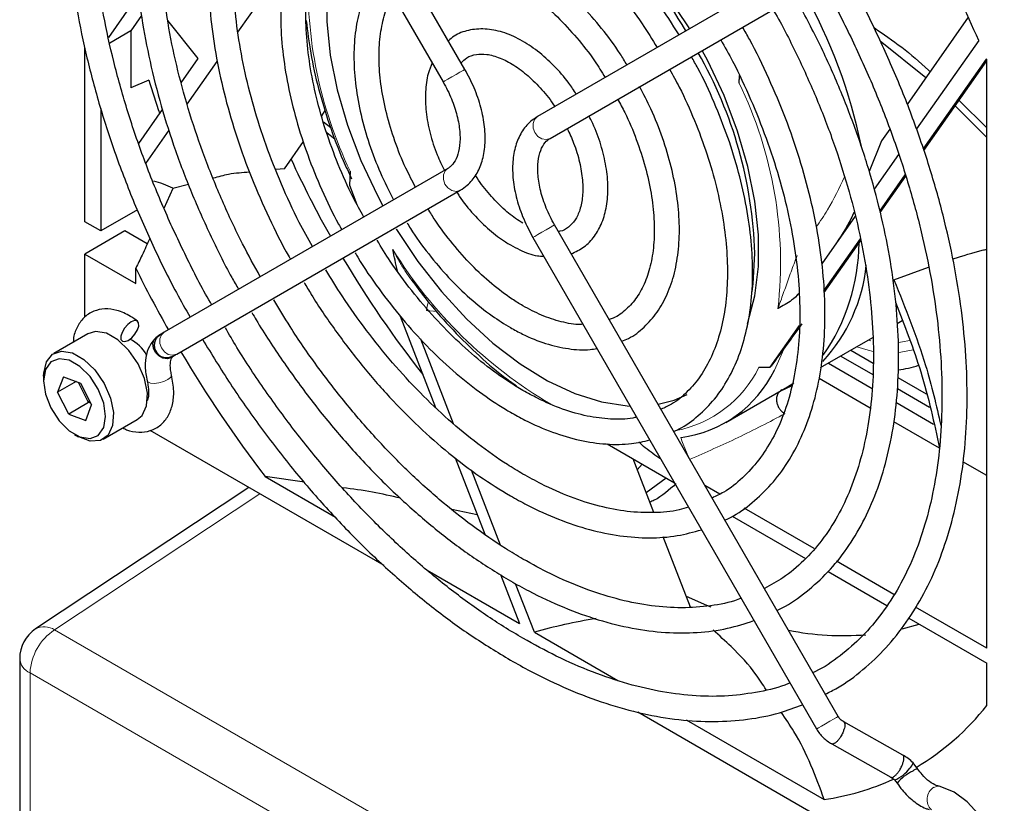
# Paper-space layout 'Blatt4' of a CAD drawing. Header units: millimetres. Extents: x 5 to 418, y 2 to 292.
# Tile 45 of 70: x 87 to 104, y 202 to 216. Entities that reach past the tile are written whole.
import ezdxf

# ---------------------------------------------------------------- set-up
doc = ezdxf.new("R2010")
doc.units = ezdxf.units.MM

psp = doc.layouts.new('Blatt4')

# ---------------------------------------------------------------- linework, layer by layer
at = {"color": 7, "linetype": 'Continuous', "lineweight": 25}
for p, q in [((94.838, 214.707), (89.823, 223.394)), ((89.438, 223.172), (94.453, 214.485)), ((101.138, 216.768), (96.122, 213.872)), ((90.823, 215.363), (91.658, 216.551)), ((96.344, 213.487), (101.36, 216.383)), ((88.941, 215.851), (88.534, 215.271)), ((89.119, 215.656), (88.929, 215.385)), ((103.743, 215.628), (102.66, 214.088)), ((90.123, 214.898), (89.585, 215.568)), ((88.929, 215.385), (88.557, 215.17)), ((88.929, 215.385), (88.929, 214.383)), ((102.182, 215.21), (102.993, 214.561)), ((103.926, 215.219), (102.826, 213.654)), ((88.116, 212.013), (88.116, 215.084)), ((89.822, 214.47), (90.123, 214.898)), ((89.928, 214.089), (90.459, 214.845)), ((102.947, 213.295), (104.067, 214.889)), ((102.955, 213.27), (104.07, 214.856)), ((104.07, 204.475), (104.07, 214.882)), ((99.687, 214.465), (99.693, 214.597)), ((89.246, 214.514), (88.929, 214.383)), ((103.512, 214.063), (104.07, 213.504)), ((103.579, 214.158), (104.07, 213.674)), ((88.399, 214.013), (88.399, 211.85)), ((89.069, 213.398), (89.491, 213.998)), ((92.305, 213.888), (92.368, 213.978)), ((92.465, 213.675), (92.337, 213.773)), ((89.193, 213.043), (89.605, 213.63)), ((92.544, 213.468), (92.394, 213.584)), ((102.353, 213.651), (102.209, 213.446)), ((91.645, 212.95), (91.982, 213.429)), ((102.209, 213.446), (101.991, 212.904)), ((102.509, 213.203), (102.077, 212.588)), ((94.535, 212.955), (89.519, 210.059)), ((91.645, 212.95), (91.493, 212.934)), ((92.809, 212.91), (92.797, 212.658)), ((94.531, 212.953), (94.535, 212.955)), ((102.179, 212.203), (102.628, 212.842)), ((89.948, 212.672), (89.672, 212.603)), ((92.797, 212.658), (92.927, 212.321)), ((102.186, 212.176), (102.636, 212.817)), ((89.672, 212.603), (89.514, 212.25)), ((89.741, 209.674), (94.757, 212.57)), ((89.046, 212.223), (88.399, 211.85)), ((88.399, 211.85), (88.116, 212.013)), ((101.441, 203.27), (96.426, 211.957)), ((101.742, 212.111), (101.15, 211.269)), ((88.823, 211.85), (88.116, 211.441)), ((89.22, 211.62), (88.823, 211.85)), ((96.041, 211.735), (101.056, 203.048)), ((101.189, 210.794), (101.833, 211.711)), ((101.191, 210.76), (101.839, 211.682)), ((88.116, 210.326), (88.116, 211.441)), ((88.116, 211.441), (89.017, 210.921)), ((89.017, 210.921), (89.017, 211.191)), ((102.426, 210.987), (103.041, 211.211)), ((93.693, 210.347), (94.32, 208.732)), ((102.484, 210.215), (102.574, 210.267)), ((100.239, 209.443), (100.758, 210.181)), ((88.168, 210.033), (87.567, 209.686)), ((89.443, 210.015), (89.373, 209.96)), ((89.406, 209.983), (89.457, 210.023)), ((89.408, 209.987), (89.448, 210.018)), ((94.639, 208.44), (94.058, 209.937)), ((101.131, 209.435), (102.052, 209.966)), ((101.665, 209.742), (102.058, 209.515)), ((89.671, 209.633), (89.665, 209.63)), ((89.67, 209.63), (89.675, 209.635)), ((89.677, 209.637), (89.671, 209.634)), ((89.677, 209.637), (89.69, 209.644)), ((101.267, 209.513), (102.044, 209.064)), ((101.488, 209.64), (102.052, 209.315)), ((100.039, 209.441), (100.239, 209.443)), ((87.386, 209.285), (87.386, 209.203)), ((87.737, 209.271), (87.633, 208.999)), ((87.96, 209.188), (87.633, 208.999)), ((87.737, 209.271), (88.039, 209.159)), ((88.183, 208.819), (88.002, 209.173)), ((100.547, 209.097), (100.659, 209.167)), ((102.005, 208.72), (101.103, 209.24)), ((102.496, 209.262), (102.996, 208.974)), ((87.83, 208.615), (87.633, 208.999)), ((88.039, 209.159), (88.236, 208.775)), ((99.451, 208.465), (100.547, 209.097)), ((100.622, 209.115), (100.411, 209.01)), ((102.488, 209.063), (103.055, 208.736)), ((88.183, 208.819), (87.83, 208.615)), ((88.183, 208.819), (88.201, 208.843)), ((88.22, 208.805), (88.183, 208.819)), ((102.463, 208.822), (103.129, 208.438)), ((88.131, 208.503), (88.236, 208.775)), ((87.83, 208.615), (88.131, 208.503)), ((88.442, 208.17), (89.043, 208.517)), ((103.231, 208.012), (102.427, 208.476)), ((93.408, 205.937), (89.274, 208.323)), ((87.934, 208.254), (88.005, 208.213)), ((97.356, 208.085), (98.544, 207.4)), ((94.665, 207.843), (95.19, 206.489)), ((98.181, 206.873), (97.813, 207.822)), ((104.07, 207.527), (103.646, 207.772)), ((95.471, 206.296), (94.956, 207.623)), ((97.887, 207.631), (97.972, 207.73)), ((91.303, 207.509), (92.547, 206.791)), ((91.999, 207.408), (91.303, 207.509)), ((98.401, 207.483), (98.047, 207.219)), ((91.019, 207.316), (87.243, 204.815)), ((99.35, 207.2), (99.084, 207.354)), ((95.057, 206.832), (94.606, 206.93)), ((101.019, 206.236), (99.78, 206.951)), ((99.564, 206.811), (100.864, 206.061)), ((98.829, 205.202), (98.347, 206.446)), ((102.427, 205.424), (101.41, 206.011)), ((94.169, 205.854), (95.802, 204.912)), ((95.466, 205.777), (95.802, 204.912)), ((101.263, 205.83), (102.302, 205.23)), ((96.067, 204.759), (95.735, 205.615)), ((104.07, 204.475), (102.81, 205.202)), ((102.69, 205.006), (104.07, 204.21)), ((102.573, 204.816), (102.872, 204.901)), ((96.067, 204.759), (97.544, 203.906)), ((86.964, 204.294), (86.964, 141.629)), ((104.07, 203.462), (104.07, 204.21)), ((101.98, 200.988), (97.896, 203.346)), ((98.755, 203.207), (101.193, 201.8)), ((102.584, 202.587), (101.539, 203.176)), ((101.328, 202.784), (102.373, 202.195)), ((102.85, 202.34), (102.765, 202.448)), ((102.437, 202.147), (102.484, 202.088)), ((103.229, 202.033), (103.225, 202.034))]:
    psp.add_line(p, q, dxfattribs=at)
at = {"color": 7, "linetype": 'Continuous', "lineweight": 18}
for p, q in [((94.343, 210.427), (94.162, 210.443)), ((102.017, 209.909), (101.973, 209.921)), ((101.969, 209.741), (101.771, 209.804)), ((102.061, 209.722), (101.969, 209.741)), ((91.211, 207.205), (87.581, 204.8)), ((87.581, 204.8), (130.346, 180.112)), ((129.912, 179.351), (87.147, 204.039)), ((87.147, 204.039), (87.147, 141.374))]:
    psp.add_line(p, q, dxfattribs=at)
at = {"color": 7, "linetype": 'Continuous', "lineweight": 25, "flags": 128}
for points in [[(98.814, 215.427), (98.796, 215.457), (98.416, 216.026), (98.001, 216.556), (97.557, 217.04), (97.091, 217.468), (96.612, 217.834), (96.126, 218.132), (95.643, 218.358), (95.254, 218.485)], [(92.733, 217.464), (92.58, 217.103), (92.456, 216.631), (92.394, 216.111), (92.394, 215.55), (92.456, 214.958), (92.58, 214.344), (92.762, 213.719), (93, 213.093), (93.291, 212.476), (93.388, 212.293)], [(99.835, 210.202), (99.845, 210.232), (99.968, 210.703), (100.03, 211.223), (100.03, 211.784), (99.968, 212.376), (99.845, 212.99), (99.663, 213.615), (99.424, 214.242), (99.134, 214.859), (99.037, 215.042)], [(104.07, 214.882), (104.07, 214.883), (104.069, 214.884), (104.069, 214.885), (104.069, 214.885), (104.068, 214.886), (104.068, 214.887), (104.067, 214.888), (104.067, 214.889)], [(93.625, 211.884), (93.629, 211.878), (94.008, 211.309), (94.424, 210.778), (94.868, 210.295), (95.333, 209.866), (95.813, 209.5), (96.298, 209.202), (96.782, 208.977), (97.255, 208.828), (97.711, 208.759), (97.761, 208.756)], [(99.917, 210.774), (99.936, 210.917), (99.967, 211.459)], [(88.938, 210.242), (88.876, 210.195), (88.819, 210.131), (88.776, 210.058), (88.753, 209.989), (88.755, 209.933), (88.78, 209.9), (88.825, 209.894), (88.883, 209.916), (88.946, 209.964), (89.002, 210.028), (89.045, 210.101), (89.068, 210.17), (89.066, 210.226), (89.041, 210.259), (88.996, 210.265), (88.938, 210.242)], [(88.498, 210.041), (88.306, 210.073), (88.168, 210.033)], [(89.043, 208.517), (89.127, 208.589), (89.207, 208.759), (89.222, 208.985), (89.17, 209.243), (89.057, 209.504), (88.895, 209.74), (88.701, 209.926), (88.498, 210.041)], [(89.668, 209.628), (89.646, 209.613), (89.576, 209.592), (89.498, 209.602), (89.423, 209.641), (89.364, 209.704), (89.328, 209.781), (89.321, 209.86), (89.345, 209.929), (89.373, 209.96)], [(87.386, 209.285), (87.388, 209.336), (87.436, 209.537), (87.545, 209.671), (87.705, 209.726), (87.897, 209.694)], [(87.897, 209.694), (88.1, 209.579), (88.294, 209.393), (88.456, 209.157), (88.569, 208.896), (88.621, 208.639), (88.606, 208.412), (88.526, 208.242), (88.39, 208.146), (88.212, 208.135), (88.011, 208.21), (88.005, 208.213)], [(87.838, 209.565), (87.66, 209.593), (87.514, 209.536), (87.419, 209.4), (87.386, 209.203), (87.419, 208.967), (87.515, 208.722), (87.661, 208.496), (87.84, 208.318), (88.03, 208.209), (88.209, 208.181), (88.354, 208.238), (88.449, 208.374), (88.482, 208.571), (88.449, 208.807), (88.354, 209.052), (88.208, 209.278), (88.029, 209.456), (87.838, 209.565)], [(89.665, 209.63), (89.586, 209.607), (89.533, 209.61)], [(98.256, 208.787), (98.54, 208.86), (98.769, 208.957)], [(98.754, 205.396), (99.113, 205.235), (99.188, 205.204)], [(103.366, 199.947), (103.575, 199.88), (103.783, 199.878), (103.968, 199.942), (104.126, 200.076), (104.227, 200.256), (104.276, 200.475), (104.269, 200.733), (104.204, 201.013), (104.085, 201.289), (103.92, 201.544), (103.721, 201.762), (103.495, 201.929), (103.272, 202.022), (103.225, 202.034), (103.225, 202.034)]]:
    psp.add_lwpolyline(points, dxfattribs=at)
at = {"color": 7, "linetype": 'Continuous', "lineweight": 18, "flags": 128}
for points in [[(94.751, 214.657), (94.682, 214.617), (94.607, 214.573), (94.537, 214.533), (94.485, 214.503), (94.457, 214.487), (94.453, 214.485)], [(94.838, 214.707), (94.834, 214.705), (94.805, 214.688), (94.751, 214.657)], [(96.122, 213.872), (96.07, 213.822), (96.043, 213.751), (96.045, 213.669), (96.076, 213.589), (96.131, 213.522), (96.201, 213.479), (96.276, 213.467), (96.344, 213.487), (96.344, 213.487)], [(94.757, 212.57), (94.751, 212.567), (94.682, 212.55), (94.607, 212.565), (94.537, 212.61), (94.485, 212.679), (94.457, 212.76), (94.457, 212.841), (94.487, 212.911), (94.531, 212.953)], [(96.041, 211.735), (96.045, 211.738), (96.076, 211.755), (96.131, 211.787), (96.201, 211.827), (96.276, 211.871), (96.344, 211.91), (96.396, 211.94), (96.423, 211.956), (96.426, 211.957)], [(89.741, 209.674), (89.736, 209.671), (89.666, 209.653), (89.591, 209.669), (89.522, 209.714), (89.469, 209.782), (89.441, 209.863), (89.442, 209.945), (89.471, 210.015), (89.519, 210.059)], [(102.704, 209.916), (102.576, 209.889), (102.505, 209.88)], [(100.478, 209.759), (100.341, 209.442), (100.314, 209.389)], [(102.765, 209.751), (102.549, 209.709), (102.507, 209.705)], [(89.582, 209.222), (89.511, 209.19), (89.427, 209.167), (89.345, 209.157), (89.276, 209.162), (89.23, 209.181), (89.217, 209.201)], [(89.649, 209.304), (89.65, 209.296), (89.631, 209.26), (89.582, 209.222)], [(98.79, 207.862), (98.786, 207.872), (98.756, 207.94), (98.726, 208.012), (98.699, 208.08), (98.677, 208.138), (98.663, 208.18), (98.658, 208.201), (98.663, 208.2)], [(101.056, 203.048), (101.061, 203.05), (101.092, 203.068), (101.146, 203.1), (101.216, 203.14), (101.291, 203.183), (101.36, 203.223), (101.412, 203.253), (101.439, 203.268), (101.441, 203.27)], [(103.225, 202.034), (103.196, 202.036), (103.132, 202.016)]]:
    psp.add_lwpolyline(points, dxfattribs=at)
at = {"color": 7, "linetype": 'Continuous', "lineweight": 25}
for centre, radius, start, end in [((92.489, 211.838), 7.191, 29.5616, 62.3293), ((83.489, 206.304), 22.297, 23.5689, 27.7925), ((92.362, 211.363), 9.696, 11.7837, 29.1088), ((92.335, 211.214), 7.636, 1.8385, 29.7338), ((106.359, 219.862), 17.929, 197.3548, 199.3306), ((108.89, 220.993), 18.85, 204.6936, 209.3421), ((98.298, 211.667), 3.512, 325.0464, 359.5697), ((108.759, 220.895), 18.687, 210.6403, 218.3096), ((109.256, 221.199), 22.578, 206.312, 209.4395), ((98.99, 211.555), 2.965, 317.3401, 354.0132), ((88.606, 209.316), 0.693, 29.5383, 63.6046), ((89.567, 209.83), 0.222, 209.5849, 298.0105), ((109.013, 221.041), 22.288, 210.5367, 217.3833), ((98.376, 210.339), 2.158, 277.6275, 333.8921), ((96.856, 212.35), 4.46, 319.3307, 320.364), ((102.373, 210.887), 1.494, 274.9243, 289.1925), ((87.589, 204.294), 0.625, 123.5211, 180), ((101.535, 209.772), 5.074, 258.9591, 274.4728), ((100.498, 206.291), 4.557, 300.6254, 321.6186), ((102.634, 202.466), 0.132, 303.8577, 351.9568), ((102.247, 202.671), 0.558, 289.9363, 325.6516), ((103.108, 201.566), 0.815, 115.1296, 140.078), ((102.855, 202.206), 0.134, 91.8679, 133.5386), ((100.517, 206.351), 4.601, 278.441, 294.4227)]:
    psp.add_arc(centre, radius, start, end, dxfattribs=at)
at = {"color": 7, "linetype": 'Continuous', "lineweight": 18}
for centre, radius, start, end in [((99.595, 216.172), 7.53, 177.5142, 205.6706), ((93.165, 211.285), 7.256, 353.6007, 25.9923), ((100.465, 215.779), 8.108, 211.6559, 239.5456), ((94.682, 210.407), 0.522, 158.546, 176.0304), ((98.164, 210.376), 2.096, 281.2881, 333.4932), ((87.399, 204.525), 0.329, 56.5471, 118.2796), ((88.109, 203.994), 0.963, 123.2297, 177.3477), ((87.264, 204.317), 0.301, 184.2707, 247.0494), ((103.265, 201.801), 0.253, 121.591, 226.1586)]:
    psp.add_arc(centre, radius, start, end, dxfattribs=at)
at = {"color": 7, "linetype": 'Continuous', "lineweight": 25}
for centre, major_axis, ratio, start_param, end_param in [((87.65, 201.311), (1.399, 11.48), 0.402531, 6.144995, 6.220755), ((100.047, 200.883), (7.357, -0.897), 0.565682, 2.04191, 2.209587)]:
    psp.add_ellipse(centre, major_axis=major_axis, ratio=ratio, start_param=start_param, end_param=end_param, dxfattribs=at)
for points, knots in [([(89.684, 222.746), (89.564, 222.646), (89.301, 222.427), (88.95, 222.011), (88.623, 221.519), (88.347, 220.967), (88.123, 220.362), (87.954, 219.706), (87.841, 219.006), (87.784, 218.266), (87.784, 217.492), (87.84, 216.689), (87.952, 215.863), (88.12, 215.02), (88.342, 214.166), (88.616, 213.306), (88.939, 212.448), (89.312, 211.597), (89.659, 210.886), (89.897, 210.469), (89.979, 210.325)], [0, 0, 0, 0, 0.047495, 0.104245, 0.16119, 0.21838, 0.275808, 0.333427, 0.391178, 0.449004, 0.506865, 0.564727, 0.622576, 0.680405, 0.738212, 0.795999, 0.853768, 0.911525, 0.969272, 1, 1, 1, 1]), ([(90.36, 210.545), (90.352, 210.558), (90.188, 210.835), (89.904, 211.398), (89.515, 212.225), (89.176, 213.064), (88.885, 213.904), (88.646, 214.741), (88.458, 215.567), (88.325, 216.377), (88.246, 217.165), (88.221, 217.924), (88.252, 218.65), (88.337, 219.336), (88.476, 219.977), (88.666, 220.57), (88.907, 221.111), (89.197, 221.594), (89.527, 222.018), (89.781, 222.247), (89.907, 222.359)], [0, 0, 0, 0, 0.002984, 0.061786, 0.120582, 0.179367, 0.238136, 0.296885, 0.355608, 0.414301, 0.472963, 0.531593, 0.590196, 0.648783, 0.707371, 0.765991, 0.824695, 0.883552, 0.942649, 1, 1, 1, 1]), ([(90.542, 221.246), (90.479, 221.195), (90.281, 221.036), (89.999, 220.701), (89.696, 220.248), (89.446, 219.734), (89.248, 219.168), (89.106, 218.552), (89.019, 217.894), (88.989, 217.197), (89.016, 216.469), (89.099, 215.716), (89.239, 214.944), (89.432, 214.159), (89.678, 213.369), (89.974, 212.578), (90.321, 211.796), (90.61, 211.207), (90.795, 210.889), (90.836, 210.819)], [0, 0, 0, 0, 0.029722, 0.092093, 0.154716, 0.217677, 0.280969, 0.344522, 0.408244, 0.472057, 0.535902, 0.599737, 0.663546, 0.727326, 0.791077, 0.854804, 0.918512, 0.982207, 1, 1, 1, 1]), ([(91.22, 211.041), (91.113, 211.234), (90.871, 211.674), (90.542, 212.381), (90.229, 213.148), (89.967, 213.919), (89.754, 214.684), (89.595, 215.438), (89.49, 216.174), (89.439, 216.885), (89.443, 217.564), (89.501, 218.206), (89.613, 218.805), (89.777, 219.357), (89.991, 219.856), (90.254, 220.297), (90.515, 220.634), (90.704, 220.798), (90.773, 220.859)], [0, 0, 0, 0, 0.0510935, 0.116235, 0.1813615, 0.2464653, 0.3115383, 0.3765735, 0.441565, 0.5065098, 0.57141, 0.6362774, 0.7011348, 0.7660172, 0.8309957, 0.8961755, 0.9616881, 1, 1, 1, 1]), ([(91.472, 219.648), (91.383, 219.564), (91.181, 219.372), (90.92, 219.001), (90.685, 218.55), (90.504, 218.044), (90.377, 217.489), (90.306, 216.891), (90.293, 216.256), (90.337, 215.592), (90.437, 214.906), (90.592, 214.205), (90.801, 213.495), (91.059, 212.785), (91.37, 212.083), (91.605, 211.602), (91.745, 211.365), (91.754, 211.35)], [0, 0, 0, 0, 0.0553472, 0.126175, 0.1974843, 0.2693173, 0.3415774, 0.4141137, 0.4867886, 0.5595018, 0.632191, 0.7048379, 0.7774394, 0.8500009, 0.9225318, 0.9950439, 1, 1, 1, 1]), ([(92.142, 211.574), (92.063, 211.716), (91.862, 212.077), (91.587, 212.678), (91.316, 213.364), (91.095, 214.051), (90.925, 214.73), (90.809, 215.394), (90.747, 216.035), (90.74, 216.646), (90.786, 217.22), (90.886, 217.752), (91.037, 218.235), (91.238, 218.663), (91.459, 219.006), (91.629, 219.178), (91.701, 219.251)], [0, 0, 0, 0, 0.04851, 0.123435, 0.198335, 0.273195, 0.348001, 0.42274, 0.497405, 0.571994, 0.646522, 0.721027, 0.795565, 0.870264, 0.945323, 1, 1, 1, 1]), ([(98.627, 215.318), (98.506, 215.509), (98.264, 215.889), (97.857, 216.42), (97.425, 216.913), (96.968, 217.357), (96.495, 217.749), (96.011, 218.081), (95.522, 218.351), (95.033, 218.552), (94.553, 218.681), (94.088, 218.736), (93.644, 218.717), (93.233, 218.618), (92.927, 218.495), (92.775, 218.383), (92.734, 218.352)], [0, 0, 0, 0, 0.074868, 0.149764, 0.224705, 0.299713, 0.374812, 0.450017, 0.525331, 0.600728, 0.676088, 0.751203, 0.825784, 0.899563, 0.972488, 1, 1, 1, 1]), ([(92.956, 217.967), (92.98, 217.987), (93.097, 218.082), (93.349, 218.187), (93.708, 218.277), (94.103, 218.29), (94.521, 218.233), (94.957, 218.106), (95.405, 217.912), (95.858, 217.652), (96.311, 217.329), (96.756, 216.949), (97.186, 216.516), (97.595, 216.037), (97.95, 215.561), (98.151, 215.235), (98.238, 215.094)], [0, 0, 0, 0, 0.020183, 0.099284, 0.178675, 0.257054, 0.334229, 0.410572, 0.4865, 0.562289, 0.638066, 0.713895, 0.789805, 0.865794, 0.941845, 1, 1, 1, 1]), ([(92.388, 218.061), (92.338, 218.012), (92.189, 217.865), (91.995, 217.556), (91.805, 217.144), (91.671, 216.677), (91.592, 216.165), (91.571, 215.614), (91.607, 215.034), (91.7, 214.431), (91.849, 213.815), (92.049, 213.194), (92.302, 212.577), (92.509, 212.134), (92.642, 211.906), (92.661, 211.873)], [0, 0, 0, 0, 0.042664, 0.126207, 0.210589, 0.295847, 0.381751, 0.46801, 0.554396, 0.640751, 0.727035, 0.813243, 0.899387, 0.98549, 1, 1, 1, 1]), ([(93.048, 212.097), (92.985, 212.21), (92.817, 212.514), (92.592, 213.026), (92.372, 213.62), (92.204, 214.211), (92.089, 214.79), (92.027, 215.347), (92.019, 215.874), (92.065, 216.363), (92.163, 216.808), (92.312, 217.199), (92.466, 217.484), (92.584, 217.615), (92.621, 217.657)], [0, 0, 0, 0, 0.054217, 0.144883, 0.235494, 0.326021, 0.416433, 0.506708, 0.596838, 0.686847, 0.776813, 0.866871, 0.957335, 1, 1, 1, 1]), ([(97.705, 214.786), (97.665, 214.852), (97.53, 215.079), (97.26, 215.435), (96.903, 215.845), (96.52, 216.205), (96.122, 216.511), (95.714, 216.756), (95.305, 216.933), (94.901, 217.037), (94.512, 217.066), (94.149, 217.015), (93.857, 216.914), (93.707, 216.804), (93.651, 216.763)], [0, 0, 0, 0, 0.0375401, 0.1285106, 0.2195659, 0.31077, 0.4021822, 0.4938408, 0.5857244, 0.6775991, 0.7689249, 0.8589656, 0.9472335, 1, 1, 1, 1]), ([(93.871, 216.383), (93.944, 216.432), (94.097, 216.535), (94.375, 216.607), (94.691, 216.615), (95.033, 216.551), (95.39, 216.418), (95.755, 216.219), (96.12, 215.958), (96.478, 215.641), (96.819, 215.271), (97.105, 214.91), (97.259, 214.662), (97.32, 214.564)], [0, 0, 0, 0, 0.09254, 0.191968, 0.28944, 0.384006, 0.476917, 0.569247, 0.66149, 0.753835, 0.846358, 0.939042, 1, 1, 1, 1]), ([(101.214, 203.664), (101.285, 203.699), (101.523, 203.817), (101.884, 204.088), (102.293, 204.473), (102.654, 204.925), (102.967, 205.435), (103.228, 206.002), (103.437, 206.622), (103.591, 207.29), (103.688, 208.002), (103.729, 208.752), (103.714, 209.535), (103.642, 210.345), (103.514, 211.177), (103.331, 212.023), (103.094, 212.879), (102.806, 213.739), (102.469, 214.596), (102.082, 215.444), (101.767, 216.074), (101.569, 216.413), (101.529, 216.481)], [0, 0, 0, 0, 0.022814, 0.075557, 0.1283, 0.181156, 0.234214, 0.287502, 0.341002, 0.394665, 0.448434, 0.502262, 0.556113, 0.60996, 0.663792, 0.717604, 0.771397, 0.825171, 0.87893, 0.932678, 0.986419, 1, 1, 1, 1]), ([(93.318, 216.451), (93.313, 216.445), (93.228, 216.355), (93.109, 216.125), (92.969, 215.764), (92.89, 215.348), (92.866, 214.894), (92.901, 214.409), (92.992, 213.904), (93.14, 213.39), (93.331, 212.884), (93.496, 212.56), (93.576, 212.402)], [0, 0, 0, 0, 0.006904, 0.113992, 0.222872, 0.333533, 0.445328, 0.557574, 0.669794, 0.781861, 0.893777, 1, 1, 1, 1]), ([(101.144, 216.258), (101.195, 216.171), (101.399, 215.818), (101.717, 215.178), (102.092, 214.346), (102.417, 213.507), (102.694, 212.667), (102.919, 211.832), (103.092, 211.01), (103.21, 210.205), (103.274, 209.425), (103.283, 208.675), (103.237, 207.96), (103.137, 207.285), (102.984, 206.657), (102.779, 206.078), (102.525, 205.553), (102.222, 205.086), (101.874, 204.676), (101.477, 204.336), (101.182, 204.126), (101.009, 204.05), (100.995, 204.044)], [0, 0, 0, 0, 0.0178962, 0.0721486, 0.1263945, 0.1806291, 0.2348478, 0.289046, 0.3432196, 0.3973653, 0.4514812, 0.5055686, 0.5596331, 0.6136881, 0.6677489, 0.7218505, 0.7760455, 0.8304042, 0.8850041, 0.9399033, 0.9950977, 1, 1, 1, 1]), ([(93.964, 212.626), (93.906, 212.737), (93.765, 213.003), (93.593, 213.44), (93.446, 213.921), (93.353, 214.389), (93.313, 214.833), (93.326, 215.245), (93.392, 215.609), (93.475, 215.869), (93.549, 215.984), (93.569, 216.016)], [0, 0, 0, 0, 0.088389, 0.212652, 0.33673, 0.460529, 0.583973, 0.70704, 0.829847, 0.952683, 1, 1, 1, 1]), ([(100.358, 205.146), (100.389, 205.16), (100.576, 205.245), (100.882, 205.467), (101.267, 205.813), (101.602, 206.227), (101.888, 206.699), (102.124, 207.228), (102.306, 207.809), (102.433, 208.437), (102.503, 209.107), (102.517, 209.813), (102.473, 210.549), (102.374, 211.309), (102.219, 212.085), (102.01, 212.872), (101.749, 213.663), (101.438, 214.452), (101.084, 215.231), (100.811, 215.736), (100.675, 215.988)], [0, 0, 0, 0, 0.011518, 0.068724, 0.125897, 0.183192, 0.24075, 0.298626, 0.35679, 0.41517, 0.473683, 0.532261, 0.590856, 0.649436, 0.707991, 0.766518, 0.82502, 0.883501, 0.941966, 1, 1, 1, 1]), ([(100.289, 215.765), (100.304, 215.739), (100.462, 215.471), (100.726, 214.94), (101.072, 214.179), (101.368, 213.409), (101.615, 212.639), (101.81, 211.877), (101.952, 211.128), (102.04, 210.399), (102.073, 209.698), (102.052, 209.03), (101.976, 208.401), (101.847, 207.817), (101.667, 207.282), (101.437, 206.801), (101.16, 206.376), (100.836, 206.013), (100.496, 205.725), (100.247, 205.591), (100.136, 205.532)], [0, 0, 0, 0, 0.006262, 0.065364, 0.124458, 0.183536, 0.242591, 0.301617, 0.360605, 0.419553, 0.478459, 0.537326, 0.59617, 0.655012, 0.713894, 0.77289, 0.832106, 0.891662, 0.951649, 1, 1, 1, 1]), ([(92.032, 215.568), (92.055, 215.378), (92.102, 214.985), (92.242, 214.367), (92.436, 213.731), (92.635, 213.196), (92.784, 212.881), (92.835, 212.774)], [0, 0, 0, 0, 0.210686, 0.435481, 0.660107, 0.884585, 1, 1, 1, 1]), ([(99.438, 206.74), (99.454, 206.747), (99.613, 206.813), (99.879, 207.006), (100.225, 207.318), (100.521, 207.699), (100.768, 208.137), (100.963, 208.63), (101.104, 209.173), (101.189, 209.761), (101.217, 210.387), (101.187, 211.044), (101.101, 211.726), (100.959, 212.424), (100.764, 213.132), (100.518, 213.843), (100.219, 214.548), (99.962, 215.087), (99.791, 215.383), (99.75, 215.454)], [0, 0, 0, 0, 0.007308, 0.070858, 0.134328, 0.197961, 0.261992, 0.3265, 0.391421, 0.456625, 0.521981, 0.587394, 0.652792, 0.718155, 0.783477, 0.848761, 0.914016, 0.97925, 1, 1, 1, 1]), ([(102.076, 215.444), (102.404, 215.219), (102.741, 214.986), (103.057, 214.674), (103.066, 214.665)], [0, 0, 0, 0, 0.972413, 1, 1, 1, 1]), ([(96.808, 214.268), (96.765, 214.334), (96.647, 214.517), (96.415, 214.777), (96.126, 215.038), (95.819, 215.24), (95.505, 215.375), (95.194, 215.434), (94.903, 215.408), (94.681, 215.33), (94.58, 215.24), (94.547, 215.211)], [0, 0, 0, 0, 0.0708, 0.195427, 0.320569, 0.446517, 0.573387, 0.700292, 0.824565, 0.943674, 1, 1, 1, 1]), ([(99.365, 215.231), (99.436, 215.105), (99.629, 214.76), (99.899, 214.175), (100.174, 213.49), (100.399, 212.803), (100.572, 212.123), (100.692, 211.458), (100.758, 210.815), (100.769, 210.201), (100.726, 209.624), (100.63, 209.089), (100.483, 208.603), (100.286, 208.17), (100.042, 207.792), (99.752, 207.478), (99.476, 207.254), (99.281, 207.163), (99.213, 207.13)], [0, 0, 0, 0, 0.038081, 0.104171, 0.170239, 0.236274, 0.302262, 0.368192, 0.434056, 0.499853, 0.565595, 0.631314, 0.697056, 0.762931, 0.829109, 0.895806, 0.963193, 1, 1, 1, 1]), ([(94.773, 214.82), (94.804, 214.853), (94.879, 214.929), (95.025, 214.977), (95.224, 214.981), (95.453, 214.92), (95.705, 214.789), (95.959, 214.599), (96.2, 214.351), (96.36, 214.161), (96.425, 214.051), (96.427, 214.048)], [0, 0, 0, 0, 0.1020962, 0.2426227, 0.3641544, 0.4940996, 0.6196791, 0.7446253, 0.8699675, 0.9959427, 1, 1, 1, 1]), ([(98.532, 208.309), (98.55, 208.315), (98.694, 208.372), (98.93, 208.546), (99.229, 208.829), (99.476, 209.18), (99.673, 209.585), (99.817, 210.043), (99.906, 210.548), (99.937, 211.092), (99.911, 211.668), (99.827, 212.267), (99.689, 212.881), (99.498, 213.503), (99.253, 214.121), (99.034, 214.6), (98.883, 214.863), (98.845, 214.931)], [0, 0, 0, 0, 0.010032, 0.082466, 0.154741, 0.2273, 0.30055, 0.374577, 0.44921, 0.524194, 0.599317, 0.674431, 0.749485, 0.824473, 0.899403, 0.974293, 1, 1, 1, 1]), ([(94.259, 214.82), (94.234, 214.758), (94.17, 214.605), (94.134, 214.312), (94.144, 213.957), (94.216, 213.58), (94.325, 213.228), (94.431, 213.012), (94.476, 212.921)], [0, 0, 0, 0, 0.12228, 0.303784, 0.489638, 0.676714, 0.863398, 1, 1, 1, 1]), ([(94.757, 212.57), (94.799, 212.598), (94.909, 212.671), (95.046, 212.841), (95.152, 213.082), (95.202, 213.366), (95.195, 213.687), (95.129, 214.031), (95.012, 214.379), (94.896, 214.599), (94.838, 214.707)], [0, 0, 0, 0, 0.077401, 0.20106, 0.326382, 0.457201, 0.592827, 0.73021, 0.867315, 1, 1, 1, 1]), ([(98.459, 214.708), (98.518, 214.603), (98.681, 214.309), (98.904, 213.806), (99.126, 213.212), (99.297, 212.62), (99.415, 212.041), (99.479, 211.483), (99.489, 210.954), (99.446, 210.463), (99.35, 210.017), (99.205, 209.621), (99.013, 209.28), (98.776, 209), (98.541, 208.803), (98.37, 208.727), (98.307, 208.699)], [0, 0, 0, 0, 0.042026, 0.11812, 0.194169, 0.270149, 0.346033, 0.421803, 0.497451, 0.572996, 0.648502, 0.724076, 0.799976, 0.876604, 0.954404, 1, 1, 1, 1]), ([(99.687, 214.465), (99.688, 214.489), (99.691, 214.525), (99.699, 214.566), (99.701, 214.579)], [0, 0, 0, 0, 0.660807, 1, 1, 1, 1]), ([(94.453, 214.485), (94.481, 214.435), (94.561, 214.289), (94.663, 214.037), (94.738, 213.743), (94.76, 213.474), (94.734, 213.248), (94.668, 213.081), (94.597, 212.996), (94.549, 212.964), (94.535, 212.955)], [0, 0, 0, 0, 0.075721, 0.222129, 0.367935, 0.512234, 0.654747, 0.796595, 0.940959, 1, 1, 1, 1]), ([(97.613, 209.901), (97.653, 209.917), (97.8, 209.974), (98.015, 210.145), (98.247, 210.407), (98.427, 210.73), (98.554, 211.104), (98.626, 211.525), (98.64, 211.985), (98.596, 212.474), (98.496, 212.981), (98.34, 213.496), (98.152, 213.974), (97.997, 214.271), (97.929, 214.402)], [0, 0, 0, 0, 0.03266, 0.119385, 0.205876, 0.293181, 0.381996, 0.472198, 0.563226, 0.654551, 0.745817, 0.836956, 0.927976, 1, 1, 1, 1]), ([(97.542, 214.179), (97.584, 214.101), (97.711, 213.869), (97.877, 213.466), (98.035, 212.985), (98.139, 212.513), (98.191, 212.063), (98.189, 211.644), (98.135, 211.267), (98.032, 210.94), (97.885, 210.667), (97.694, 210.457), (97.53, 210.33), (97.415, 210.294), (97.39, 210.287)], [0, 0, 0, 0, 0.046434, 0.139227, 0.231897, 0.324373, 0.416593, 0.50853, 0.600241, 0.691917, 0.784006, 0.877496, 0.973714, 1, 1, 1, 1]), ([(96.122, 213.872), (96.08, 213.844), (95.97, 213.771), (95.833, 213.601), (95.727, 213.36), (95.677, 213.076), (95.683, 212.755), (95.749, 212.411), (95.867, 212.063), (95.983, 211.843), (96.041, 211.735)], [0, 0, 0, 0, 0.077401, 0.20106, 0.326382, 0.457201, 0.592827, 0.73021, 0.867315, 1, 1, 1, 1]), ([(96.721, 211.447), (96.798, 211.483), (96.955, 211.556), (97.137, 211.751), (97.273, 211.995), (97.353, 212.288), (97.377, 212.623), (97.344, 212.989), (97.25, 213.37), (97.143, 213.674), (97.054, 213.84), (97.031, 213.883)], [0, 0, 0, 0, 0.110558, 0.225052, 0.339985, 0.458645, 0.581305, 0.706058, 0.831026, 0.955668, 1, 1, 1, 1]), ([(96.647, 213.661), (96.687, 213.576), (96.781, 213.378), (96.873, 213.066), (96.926, 212.745), (96.926, 212.457), (96.878, 212.217), (96.791, 212.032), (96.67, 211.911), (96.575, 211.849), (96.5, 211.843), (96.492, 211.843)], [0, 0, 0, 0, 0.097251, 0.223317, 0.348587, 0.472786, 0.596036, 0.719327, 0.845645, 0.982257, 1, 1, 1, 1]), ([(96.426, 211.957), (96.398, 212.007), (96.318, 212.153), (96.216, 212.405), (96.141, 212.699), (96.119, 212.968), (96.145, 213.194), (96.211, 213.362), (96.282, 213.446), (96.33, 213.478), (96.344, 213.487)], [0, 0, 0, 0, 0.075721, 0.222129, 0.367935, 0.512234, 0.654747, 0.796595, 0.940959, 1, 1, 1, 1]), ([(91.031, 212.888), (90.905, 212.88), (90.687, 212.867), (90.476, 212.807), (90.386, 212.782)], [0, 0, 0, 0, 0.57398, 1, 1, 1, 1]), ([(95.865, 211.988), (95.822, 212.014), (95.696, 212.092), (95.483, 212.266), (95.247, 212.525), (95.092, 212.722), (95.03, 212.834), (95.028, 212.837)], [0, 0, 0, 0, 0.145458, 0.425913, 0.708056, 0.991542, 1, 1, 1, 1]), ([(94.697, 212.536), (94.711, 212.513), (94.796, 212.371), (94.99, 212.14), (95.264, 211.864), (95.488, 211.695), (95.614, 211.62), (95.643, 211.603)], [0, 0, 0, 0, 0.056079, 0.346979, 0.638803, 0.916763, 1, 1, 1, 1]), ([(95.865, 210.528), (95.802, 210.566), (95.617, 210.678), (95.311, 210.91), (94.955, 211.238), (94.619, 211.618), (94.36, 211.956), (94.228, 212.174), (94.187, 212.241)], [0, 0, 0, 0, 0.104737, 0.305376, 0.506484, 0.707981, 0.909808, 1, 1, 1, 1]), ([(101.723, 212.184), (101.685, 212.105), (101.56, 211.852), (101.399, 211.623), (101.288, 211.465)], [0, 0, 0, 0, 0.310322, 1, 1, 1, 1]), ([(93.816, 211.994), (93.835, 211.961), (93.949, 211.767), (94.195, 211.438), (94.546, 211.021), (94.926, 210.654), (95.294, 210.358), (95.536, 210.209), (95.643, 210.143)], [0, 0, 0, 0, 0.040879, 0.240588, 0.440461, 0.640639, 0.841254, 1, 1, 1, 1]), ([(89.266, 211.719), (89.22, 211.62), (89.139, 211.444), (89.055, 211.268), (89.017, 211.191)], [0, 0, 0, 0, 0.5611531, 1, 1, 1, 1]), ([(95.865, 209.032), (95.786, 209.079), (95.556, 209.217), (95.176, 209.492), (94.732, 209.874), (94.302, 210.309), (93.895, 210.791), (93.551, 211.252), (93.361, 211.562), (93.285, 211.687)], [0, 0, 0, 0, 0.084244, 0.245203, 0.406377, 0.567724, 0.729236, 0.890879, 1, 1, 1, 1]), ([(95.643, 211.603), (95.697, 211.573), (95.856, 211.489), (96.056, 211.412), (96.196, 211.404), (96.233, 211.402)], [0, 0, 0, 0, 0.2787355, 0.806613, 1, 1, 1, 1]), ([(92.898, 211.464), (92.913, 211.438), (93.04, 211.216), (93.316, 210.822), (93.723, 210.295), (94.161, 209.811), (94.621, 209.375), (95.088, 209.001), (95.431, 208.771), (95.614, 208.664), (95.643, 208.647)], [0, 0, 0, 0, 0.021193, 0.180714, 0.340287, 0.499963, 0.659792, 0.819821, 0.971624, 1, 1, 1, 1]), ([(93.644, 211.144), (93.617, 211.269), (93.589, 211.396), (93.563, 211.522), (93.563, 211.523)], [0, 0, 0, 0, 0.985925, 1, 1, 1, 1]), ([(103.466, 211.357), (103.649, 211.413), (103.865, 211.478), (104.043, 211.523), (104.07, 211.53)], [0, 0, 0, 0, 0.847456, 1, 1, 1, 1]), ([(95.865, 207.554), (95.773, 207.609), (95.506, 207.768), (95.065, 208.08), (94.547, 208.505), (94.042, 208.986), (93.555, 209.515), (93.094, 210.088), (92.698, 210.639), (92.473, 211.009), (92.379, 211.164)], [0, 0, 0, 0, 0.0721702, 0.2098749, 0.347705, 0.4856306, 0.623654, 0.7617625, 0.8999354, 1, 1, 1, 1]), ([(91.994, 210.942), (92.036, 210.87), (92.207, 210.575), (92.548, 210.082), (93.01, 209.473), (93.503, 208.906), (94.019, 208.384), (94.554, 207.916), (95.097, 207.503), (95.462, 207.28), (95.643, 207.169)], [0, 0, 0, 0, 0.044045, 0.180912, 0.317808, 0.454758, 0.591787, 0.728919, 0.866171, 1, 1, 1, 1]), ([(93.891, 210.985), (93.893, 210.982), (93.899, 210.973), (93.906, 210.964), (93.91, 210.959)], [0, 0, 0, 0, 0.38184, 1, 1, 1, 1]), ([(93.895, 210.988), (93.974, 210.881), (94.187, 210.589), (94.569, 210.153), (95.033, 209.689), (95.43, 209.34), (95.674, 209.17), (95.753, 209.114)], [0, 0, 0, 0, 0.142205, 0.388499, 0.634969, 0.881674, 1, 1, 1, 1]), ([(102.426, 210.987), (102.631, 210.481), (102.979, 209.618), (103.176, 208.766), (103.257, 208.414)], [0, 0, 0, 0, 0.5872382, 1, 1, 1, 1]), ([(100.75, 210.745), (100.707, 210.703), (100.596, 210.594), (100.458, 210.525), (100.376, 210.477), (100.375, 210.477)], [0, 0, 0, 0, 0.382289, 0.99253, 1, 1, 1, 1]), ([(95.865, 206.051), (95.762, 206.112), (95.462, 206.29), (94.965, 206.634), (94.382, 207.097), (93.81, 207.618), (93.255, 208.189), (92.722, 208.806), (92.216, 209.464), (91.792, 210.074), (91.553, 210.474), (91.458, 210.633)], [0, 0, 0, 0, 0.0640237, 0.1860814, 0.3082215, 0.4304213, 0.5526848, 0.6750067, 0.7973767, 0.9197822, 1, 1, 1, 1]), ([(102.456, 210.594), (102.616, 210.181), (102.951, 209.313), (103.137, 208.458), (103.235, 208.01)], [0, 0, 0, 0, 0.475656, 1, 1, 1, 1]), ([(89.047, 210.255), (89.007, 210.284), (88.89, 210.369), (88.695, 210.454), (88.471, 210.484), (88.265, 210.441), (88.09, 210.325), (87.972, 210.15), (87.915, 209.999), (87.912, 209.903), (87.912, 209.884)], [0, 0, 0, 0, 0.0877801, 0.2551082, 0.3996428, 0.5363725, 0.6826272, 0.8227986, 0.9657142, 1, 1, 1, 1]), ([(91.071, 210.409), (91.096, 210.366), (91.264, 210.072), (91.611, 209.552), (92.112, 208.858), (92.647, 208.204), (93.207, 207.592), (93.788, 207.028), (94.386, 206.518), (95.006, 206.054), (95.427, 205.797), (95.643, 205.666)], [0, 0, 0, 0, 0.021098, 0.142595, 0.264106, 0.385645, 0.507226, 0.628864, 0.750571, 0.872356, 1, 1, 1, 1]), ([(96.927, 210.201), (96.91, 210.199), (96.794, 210.189), (96.546, 210.239), (96.206, 210.346), (95.974, 210.469), (95.865, 210.528)], [0, 0, 0, 0, 0.054724, 0.385588, 0.709679, 1, 1, 1, 1]), ([(100.478, 209.759), (100.523, 209.82), (100.613, 209.942), (100.722, 210.092), (100.785, 210.183), (100.803, 210.21)], [0, 0, 0, 0, 0.414234, 0.829434, 1, 1, 1, 1]), ([(89.519, 210.059), (89.505, 210.051), (89.48, 210.036), (89.463, 210.026), (89.457, 210.023), (89.456, 210.022), (89.456, 210.022), (89.454, 210.021), (89.454, 210.021), (89.451, 210.019), (89.446, 210.016), (89.428, 210.004), (89.396, 209.976), (89.361, 209.923), (89.343, 209.855), (89.344, 209.783), (89.366, 209.741), (89.376, 209.721)], [0, 0, 0, 0, 0.154334, 0.289362, 0.356972, 0.390802, 0.407784, 0.41148, 0.413613, 0.416573, 0.426791, 0.443535, 0.52951, 0.645097, 0.759929, 0.888846, 1, 1, 1, 1]), ([(95.865, 204.651), (95.752, 204.718), (95.424, 204.912), (94.882, 205.282), (94.243, 205.778), (93.615, 206.332), (93.003, 206.937), (92.411, 207.59), (91.843, 208.286), (91.306, 209.022), (90.89, 209.641), (90.668, 210.022), (90.601, 210.138)], [0, 0, 0, 0, 0.058486, 0.169928, 0.281429, 0.392972, 0.50456, 0.616192, 0.727861, 0.83956, 0.951279, 1, 1, 1, 1]), ([(95.643, 210.143), (95.714, 210.104), (95.922, 209.989), (96.268, 209.85), (96.668, 209.761), (96.973, 209.736), (97.133, 209.767), (97.172, 209.775)], [0, 0, 0, 0, 0.137093, 0.39714, 0.657248, 0.915497, 1, 1, 1, 1]), ([(89.369, 209.957), (89.339, 209.924), (89.264, 209.842), (89.198, 209.669), (89.172, 209.449), (89.201, 209.285), (89.217, 209.201)], [0, 0, 0, 0, 0.180053, 0.438589, 0.711251, 1, 1, 1, 1]), ([(90.197, 209.937), (90.359, 209.671), (90.685, 209.139), (91.22, 208.376), (91.785, 207.644), (92.379, 206.954), (92.997, 206.309), (93.634, 205.714), (94.287, 205.173), (94.958, 204.681), (95.412, 204.406), (95.643, 204.266)], [0, 0, 0, 0, 0.110043, 0.220712, 0.331397, 0.442107, 0.552852, 0.66364, 0.774479, 0.885374, 1, 1, 1, 1]), ([(100.291, 209.504), (100.335, 209.565), (100.392, 209.643), (100.463, 209.739), (100.478, 209.759)], [0, 0, 0, 0, 0.786238, 1, 1, 1, 1]), ([(89.649, 209.305), (89.643, 209.336), (89.624, 209.424), (89.628, 209.545), (89.656, 209.615), (89.668, 209.628), (89.673, 209.633)], [0, 0, 0, 0, 0.1726681, 0.4981316, 0.8152548, 1, 1, 1, 1]), ([(89.671, 209.633), (89.679, 209.637), (89.688, 209.643), (89.691, 209.645), (89.692, 209.645), (89.692, 209.645)], [0, 0, 0, 0, 0.714979, 0.920481, 1, 1, 1, 1]), ([(89.679, 209.638), (89.679, 209.638), (89.679, 209.638), (89.69, 209.644), (89.721, 209.662), (89.741, 209.674)], [0, 0, 0, 0, 0.059048, 0.375503, 1, 1, 1, 1]), ([(88.789, 208.37), (88.81, 208.358), (88.902, 208.309), (89.068, 208.286), (89.28, 208.309), (89.465, 208.412), (89.599, 208.577), (89.675, 208.782), (89.7, 209.026), (89.666, 209.209), (89.649, 209.305)], [0, 0, 0, 0, 0.04179, 0.178033, 0.305962, 0.443918, 0.57463, 0.705792, 0.845665, 1, 1, 1, 1]), ([(89.217, 209.201), (89.224, 209.166), (89.245, 209.065), (89.247, 208.931), (89.226, 208.873), (89.218, 208.85)], [0, 0, 0, 0, 0.239381, 0.697196, 1, 1, 1, 1]), ([(97.874, 208.559), (97.853, 208.554), (97.713, 208.517), (97.421, 208.518), (97.006, 208.566), (96.57, 208.692), (96.187, 208.854), (95.951, 208.985), (95.865, 209.032)], [0, 0, 0, 0, 0.039335, 0.253917, 0.465177, 0.674108, 0.881859, 1, 1, 1, 1]), ([(100.445, 209.042), (100.42, 209.024), (100.376, 208.993), (100.349, 208.916), (100.347, 208.845), (100.363, 208.778), (100.392, 208.718), (100.432, 208.668), (100.468, 208.637), (100.491, 208.623), (100.498, 208.619)], [0, 0, 0, 0, 0.250627, 0.420835, 0.549685, 0.653963, 0.758686, 0.853863, 0.954133, 1, 1, 1, 1]), ([(95.643, 208.647), (95.728, 208.599), (95.977, 208.461), (96.389, 208.284), (96.871, 208.14), (97.339, 208.074), (97.756, 208.074), (98.001, 208.131), (98.107, 208.156)], [0, 0, 0, 0, 0.099935, 0.289587, 0.479344, 0.668593, 0.856634, 1, 1, 1, 1]), ([(98.303, 207.817), (98.211, 207.881), (98.079, 207.972), (97.952, 208.084), (97.914, 208.118)], [0, 0, 0, 0, 0.702977, 1, 1, 1, 1]), ([(98.792, 206.97), (98.737, 206.953), (98.548, 206.893), (98.186, 206.863), (97.715, 206.882), (97.221, 206.975), (96.711, 207.138), (96.257, 207.337), (95.973, 207.494), (95.865, 207.554)], [0, 0, 0, 0, 0.067663, 0.2364563, 0.4035789, 0.5692636, 0.7340183, 0.8982968, 1, 1, 1, 1]), ([(93.699, 207.126), (93.535, 207.165), (93.202, 207.243), (92.852, 207.288), (92.675, 207.31)], [0, 0, 0, 0, 0.494444, 1, 1, 1, 1]), ([(98.572, 207.384), (98.45, 207.273), (98.308, 207.143), (98.135, 207.066), (98.11, 207.055)], [0, 0, 0, 0, 0.856095, 1, 1, 1, 1]), ([(95.643, 207.169), (95.74, 207.115), (96.024, 206.957), (96.493, 206.745), (97.043, 206.562), (97.582, 206.451), (98.102, 206.415), (98.587, 206.448), (98.882, 206.53), (99.024, 206.569)], [0, 0, 0, 0, 0.082059, 0.237826, 0.393675, 0.549321, 0.704457, 0.858713, 1, 1, 1, 1]), ([(99.722, 205.36), (99.683, 205.344), (99.496, 205.271), (99.125, 205.209), (98.613, 205.178), (98.074, 205.224), (97.516, 205.339), (96.942, 205.525), (96.389, 205.762), (96.029, 205.96), (95.865, 206.051)], [0, 0, 0, 0, 0.037466, 0.180511, 0.322654, 0.463823, 0.604213, 0.744098, 0.883709, 1, 1, 1, 1]), ([(95.643, 205.666), (95.751, 205.605), (96.066, 205.429), (96.587, 205.187), (97.199, 204.967), (97.801, 204.818), (98.387, 204.743), (98.95, 204.743), (99.475, 204.81), (99.795, 204.913), (99.949, 204.963)], [0, 0, 0, 0, 0.0709804, 0.2057394, 0.3405599, 0.4752819, 0.6097487, 0.743757, 0.8771015, 1, 1, 1, 1]), ([(100.587, 203.861), (100.578, 203.857), (100.41, 203.782), (100.05, 203.699), (99.509, 203.621), (98.935, 203.622), (98.34, 203.693), (97.725, 203.834), (97.096, 204.047), (96.474, 204.315), (96.062, 204.542), (95.865, 204.651)], [0, 0, 0, 0, 0.007124, 0.134247, 0.260869, 0.386825, 0.512157, 0.637013, 0.761562, 0.885942, 1, 1, 1, 1]), ([(100.168, 203.74), (100.11, 203.831), (99.942, 204.096), (99.619, 204.447), (99.338, 204.698), (99.23, 204.793)], [0, 0, 0, 0, 0.246011, 0.712112, 1, 1, 1, 1]), ([(95.643, 204.266), (95.76, 204.2), (96.102, 204.008), (96.667, 203.741), (97.332, 203.489), (97.987, 203.31), (98.627, 203.202), (99.247, 203.168), (99.842, 203.21), (100.366, 203.308), (100.676, 203.425), (100.809, 203.476)], [0, 0, 0, 0, 0.063788, 0.184904, 0.306068, 0.427176, 0.548134, 0.668816, 0.789085, 0.908828, 1, 1, 1, 1]), ([(101.193, 201.8), (101.045, 202.206), (100.854, 202.733), (100.51, 203.23), (100.431, 203.344)], [0, 0, 0, 0, 0.7722219, 1, 1, 1, 1]), ([(101.54, 203.175), (101.52, 203.187), (101.482, 203.21), (101.454, 203.25), (101.441, 203.27)], [0, 0, 0, 0, 0.517447, 1, 1, 1, 1]), ([(101.538, 203.173), (101.542, 203.172), (101.553, 203.167), (101.56, 203.139), (101.559, 203.095), (101.548, 203.055), (101.543, 203.037)], [0, 0, 0, 0, 0.146385, 0.407818, 0.738534, 1, 1, 1, 1]), ([(101.056, 203.048), (101.093, 202.994), (101.166, 202.885), (101.274, 202.818), (101.328, 202.785)], [0, 0, 0, 0, 0.496686, 1, 1, 1, 1]), ([(101.543, 203.037), (101.536, 203.019), (101.521, 202.977), (101.488, 202.915), (101.449, 202.858), (101.41, 202.814), (101.371, 202.786), (101.343, 202.776), (101.333, 202.784), (101.33, 202.787)], [0, 0, 0, 0, 0.138229, 0.3130669, 0.4512766, 0.6036859, 0.7643316, 0.9249783, 1, 1, 1, 1]), ([(102.587, 202.448), (102.593, 202.466), (102.604, 202.506), (102.605, 202.55), (102.597, 202.578), (102.586, 202.583), (102.583, 202.584)], [0, 0, 0, 0, 0.261466, 0.592182, 0.853615, 1, 1, 1, 1]), ([(102.765, 202.447), (102.738, 202.475), (102.683, 202.53), (102.617, 202.567), (102.585, 202.586)], [0, 0, 0, 0, 0.497928, 1, 1, 1, 1]), ([(102.374, 202.198), (102.378, 202.195), (102.388, 202.188), (102.416, 202.197), (102.454, 202.225), (102.494, 202.269), (102.532, 202.326), (102.566, 202.388), (102.581, 202.43), (102.587, 202.448)], [0, 0, 0, 0, 0.075022, 0.235668, 0.396314, 0.548723, 0.686933, 0.861771, 1, 1, 1, 1]), ([(103.225, 202.034), (103.209, 202.038), (103.163, 202.05), (103.055, 202.112), (102.939, 202.219), (102.875, 202.306), (102.85, 202.34)], [0, 0, 0, 0, 0.166696, 0.47718, 0.799668, 1, 1, 1, 1]), ([(102.372, 202.196), (102.385, 202.189), (102.408, 202.176), (102.428, 202.156), (102.437, 202.147)], [0, 0, 0, 0, 0.535895, 1, 1, 1, 1]), ([(102.484, 202.088), (102.513, 202.048), (102.598, 201.931), (102.767, 201.77), (102.933, 201.66), (103.03, 201.631), (103.051, 201.625)], [0, 0, 0, 0, 0.187666, 0.542112, 0.905263, 1, 1, 1, 1])]:
    psp.add_open_spline(points, degree=3, knots=knots, dxfattribs=at)
at = {"color": 7, "linetype": 'Continuous', "lineweight": 18}
for points, knots in [([(101.053, 211.921), (101.122, 212.02), (101.314, 212.299), (101.459, 212.609), (101.552, 212.808)], [0, 0, 0, 0, 0.356958, 1, 1, 1, 1]), ([(93.563, 211.523), (93.604, 211.448), (93.675, 211.316), (93.785, 211.136), (93.857, 211.034), (93.891, 210.985)], [0, 0, 0, 0, 0.4087515, 0.7137622, 1, 1, 1, 1]), ([(100.375, 210.477), (100.395, 210.533), (100.445, 210.672), (100.528, 210.909), (100.612, 211.144), (100.677, 211.317), (100.708, 211.391), (100.718, 211.415)], [0, 0, 0, 0, 0.205502, 0.512452, 0.804789, 0.936569, 1, 1, 1, 1]), ([(100.498, 208.619), (100.224, 208.476), (99.674, 208.189), (99.101, 207.938), (98.813, 207.813)], [0, 0, 0, 0, 0.497178, 1, 1, 1, 1])]:
    psp.add_open_spline(points, degree=3, knots=knots, dxfattribs=at)

doc.saveas('drawing.dxf')
